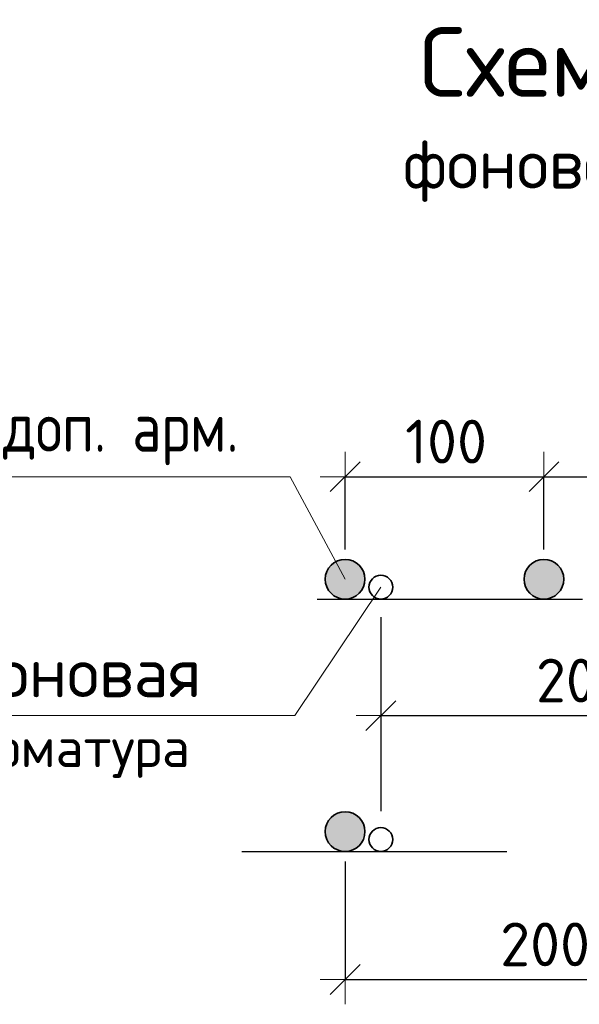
# Model space of a CAD drawing. Header units: metres. Extents: x -38 to 100, y -15 to 21.
# Tile 78 of 90: x 75.896 to 76.319, y 7.921 to 8.665. Entities that reach past the tile are written whole.
import ezdxf

# ---------------------------------------------------------------- set-up
doc = ezdxf.new("R2010")
doc.units = ezdxf.units.M
doc.header["$PDMODE"] = 65
doc.linetypes.add('______2', pattern=[0.27, 0.2, -0.07])
doc.layers.add('XR$4$_3898', color=7, linetype='Continuous')
doc.layers.add('XR$6$_3898', color=7, linetype='Continuous')
doc.layers.add('XR$4$Размерная линия_ общее', color=7, linetype='Continuous', lineweight=13)
doc.layers.add('XR$6$Размерная линия_ общее', color=7, linetype='Continuous', lineweight=13)
doc.styles.add('ISOCPEUR', font='txt')
doc.dimstyles.new('DIMSTYLE_8', dxfattribs={"dimtxt": 0.033, "dimasz": 0.0375, "dimexe": 0, "dimexo": 0, "dimgap": 0.0165, "dimtad": 2, "dimdec": 0, "dimlfac": 1000, "dimrnd": 1, "dimzin": 12, "dimdsep": 46, "dimtxsty": 'ISOCPEUR', "dimblk1": 'ALL_ML_STRICH', "dimblk2": 'ALL_ML_STRICH', "dimsah": 1, "dimcen": 0, "dimclrd": 7, "dimclre": 256, "dimclrt": 7, "dimadec": 0, "dimazin": 0, "dimtfac": 1, "dimtdec": 0, "dimtix": 1, "dimtmove": 2, "dimatfit": 3, "dimfxl": 0, "dimtzin": 0, "dimlwd": 0, "dimlwe": -3, "dimarcsym": 0})

# ---------------------------------------------------------------- blocks, each defined once
blk = doc.blocks.new('ALL_ML_STRICH')
at = {"color": 0, "linetype": 'ByBlock', "lineweight": -2}
for p, q in [((0, -0.5), (0, 0.5)), ((-0.3, -0.3), (0.3, 0.3)), ((-1, 0), (0.5, 0))]:
    blk.add_line(p, q, dxfattribs=at)
blk = doc.blocks.new('*D56')
at = {"layer": 'DEFPOINTS', "color": 7, "linetype": 'Continuous', "lineweight": 13, "transparency": 33554687}
for p in [(76.14196, 8.31961), (76.14196, 8.24218), (76.29196, 8.24218)]:
    blk.add_point(p, dxfattribs=at)
at = {"layer": 'XR$4$Размерная линия_ общее', "color": 253, "linetype": 'Continuous', "lineweight": -2, "true_color": 0xa0a0a0, "transparency": 33554687}
for p, q in [((76.14196, 8.26468), (76.14196, 8.31961)), ((76.29196, 8.26468), (76.29196, 8.31961))]:
    blk.add_line(p, q, dxfattribs=at)
at = {"layer": 'XR$4$Размерная линия_ общее', "color": 7, "linetype": 'Continuous', "lineweight": -2, "transparency": 33554687}
blk.add_line((76.14196, 8.31961), (76.29196, 8.31961), dxfattribs=at)
at = {"layer": 'XR$4$Размерная линия_ общее', "color": 7, "linetype": 'Continuous', "lineweight": 13, "transparency": 33554687, "xscale": 0.0375, "yscale": 0.0375, "zscale": 0.0375, "rotation": 180}
blk.add_blockref('ALL_ML_STRICH', (76.14196, 8.31961), dxfattribs=at)
at = {"layer": 'XR$4$Размерная линия_ общее', "color": 7, "linetype": 'Continuous', "lineweight": 13, "transparency": 33554687, "xscale": 0.0375, "yscale": 0.0375, "zscale": 0.0375}
blk.add_blockref('ALL_ML_STRICH', (76.29196, 8.31961), dxfattribs=at)
at = {"layer": 'XR$4$Размерная линия_ общее', "color": 7, "linetype": 'Continuous', "lineweight": 13, "transparency": 33554687, "insert": (76.18726, 8.36261), "char_height": 0.033, "width": 0.00165, "attachment_point": 1, "line_spacing_factor": 0.60241, "style": 'ISOCPEUR'}
blk.add_mtext('100', dxfattribs=at)
blk = doc.blocks.new('*D57')
at = {"layer": 'DEFPOINTS', "color": 7, "linetype": 'Continuous', "lineweight": 13, "transparency": 33554687}
for p in [(76.29196, 8.31961), (76.29196, 8.24218), (76.44196, 8.24218)]:
    blk.add_point(p, dxfattribs=at)
at = {"layer": 'XR$4$Размерная линия_ общее', "color": 253, "linetype": 'Continuous', "lineweight": -2, "true_color": 0xa0a0a0, "transparency": 33554687}
for p, q in [((76.29196, 8.26468), (76.29196, 8.31961)), ((76.44196, 8.26468), (76.44196, 8.31961))]:
    blk.add_line(p, q, dxfattribs=at)
at = {"layer": 'XR$4$Размерная линия_ общее', "color": 7, "linetype": 'Continuous', "lineweight": -2, "transparency": 33554687}
blk.add_line((76.29196, 8.31961), (76.44196, 8.31961), dxfattribs=at)
at = {"layer": 'XR$4$Размерная линия_ общее', "color": 7, "linetype": 'Continuous', "lineweight": 13, "transparency": 33554687, "xscale": 0.0375, "yscale": 0.0375, "zscale": 0.0375, "rotation": 180}
blk.add_blockref('ALL_ML_STRICH', (76.29196, 8.31961), dxfattribs=at)
at = {"layer": 'XR$4$Размерная линия_ общее', "color": 7, "linetype": 'Continuous', "lineweight": 13, "transparency": 33554687, "xscale": 0.0375, "yscale": 0.0375, "zscale": 0.0375}
blk.add_blockref('ALL_ML_STRICH', (76.44196, 8.31961), dxfattribs=at)
at = {"layer": 'XR$4$Размерная линия_ общее', "color": 7, "linetype": 'Continuous', "lineweight": 13, "transparency": 33554687, "insert": (76.33726, 8.36261), "char_height": 0.033, "width": 0.00165, "attachment_point": 1, "line_spacing_factor": 0.60241, "style": 'ISOCPEUR'}
blk.add_mtext('100', dxfattribs=at)
blk = doc.blocks.new('*D62')
at = {"layer": 'DEFPOINTS', "color": 7, "linetype": 'Continuous', "lineweight": 13, "transparency": 33554687}
for p in [(76.16896, 8.23618), (76.46896, 8.23618), (76.16896, 8.13924)]:
    blk.add_point(p, dxfattribs=at)
at = {"layer": 'XR$4$Размерная линия_ общее', "color": 253, "linetype": 'Continuous', "lineweight": -2, "true_color": 0xa0a0a0, "transparency": 33554687}
for p, q in [((76.16896, 8.21368), (76.16896, 8.13924)), ((76.46896, 8.21368), (76.46896, 8.13924))]:
    blk.add_line(p, q, dxfattribs=at)
at = {"layer": 'XR$4$Размерная линия_ общее', "color": 7, "linetype": 'Continuous', "lineweight": -2, "transparency": 33554687}
blk.add_line((76.16896, 8.13924), (76.46896, 8.13924), dxfattribs=at)
at = {"layer": 'XR$4$Размерная линия_ общее', "color": 7, "linetype": 'Continuous', "lineweight": 13, "transparency": 33554687, "xscale": 0.0375, "yscale": 0.0375, "zscale": 0.0375, "rotation": 180}
blk.add_blockref('ALL_ML_STRICH', (76.16896, 8.13924), dxfattribs=at)
at = {"layer": 'XR$4$Размерная линия_ общее', "color": 7, "linetype": 'Continuous', "lineweight": 13, "transparency": 33554687, "xscale": 0.0375, "yscale": 0.0375, "zscale": 0.0375}
blk.add_blockref('ALL_ML_STRICH', (76.46896, 8.13924), dxfattribs=at)
at = {"layer": 'XR$4$Размерная линия_ общее', "color": 7, "linetype": 'Continuous', "lineweight": 13, "transparency": 33554687, "insert": (76.28596, 8.18224), "char_height": 0.033, "width": 0.00165, "attachment_point": 1, "line_spacing_factor": 0.60241, "style": 'ISOCPEUR'}
blk.add_mtext('200', dxfattribs=at)
blk = doc.blocks.new('*D65')
at = {"layer": 'DEFPOINTS', "color": 7, "linetype": 'Continuous', "lineweight": 13, "transparency": 33554687}
for p in [(76.14196, 8.05168), (76.44196, 8.05168), (76.14196, 7.94007)]:
    blk.add_point(p, dxfattribs=at)
at = {"layer": 'XR$4$Размерная линия_ общее', "color": 253, "linetype": 'Continuous', "lineweight": -2, "true_color": 0xa0a0a0, "transparency": 33554687}
for p, q in [((76.14196, 8.02918), (76.14196, 7.94007)), ((76.44196, 8.02918), (76.44196, 7.94007))]:
    blk.add_line(p, q, dxfattribs=at)
at = {"layer": 'XR$4$Размерная линия_ общее', "color": 7, "linetype": 'Continuous', "lineweight": -2, "transparency": 33554687}
blk.add_line((76.14196, 7.94007), (76.44196, 7.94007), dxfattribs=at)
at = {"layer": 'XR$4$Размерная линия_ общее', "color": 7, "linetype": 'Continuous', "lineweight": 13, "transparency": 33554687, "xscale": 0.0375, "yscale": 0.0375, "zscale": 0.0375, "rotation": 180}
blk.add_blockref('ALL_ML_STRICH', (76.14196, 7.94007), dxfattribs=at)
at = {"layer": 'XR$4$Размерная линия_ общее', "color": 7, "linetype": 'Continuous', "lineweight": 13, "transparency": 33554687, "xscale": 0.0375, "yscale": 0.0375, "zscale": 0.0375}
blk.add_blockref('ALL_ML_STRICH', (76.44196, 7.94007), dxfattribs=at)
at = {"layer": 'XR$4$Размерная линия_ общее', "color": 7, "linetype": 'Continuous', "lineweight": 13, "transparency": 33554687, "insert": (76.25896, 7.98307), "char_height": 0.033, "width": 0.00165, "attachment_point": 1, "line_spacing_factor": 0.60241, "style": 'ISOCPEUR'}
blk.add_mtext('200', dxfattribs=at)
blk = doc.blocks.new('*D290')
at = {"layer": 'DEFPOINTS', "color": 7, "linetype": 'Continuous', "lineweight": 13, "transparency": 33554687}
for p in [(76.14196, 8.31961), (76.14196, 8.24218), (76.29196, 8.24218)]:
    blk.add_point(p, dxfattribs=at)
at = {"layer": 'XR$6$Размерная линия_ общее', "color": 253, "linetype": 'Continuous', "lineweight": -2, "true_color": 0xa0a0a0, "transparency": 33554687}
for p, q in [((76.14196, 8.26468), (76.14196, 8.31961)), ((76.29196, 8.26468), (76.29196, 8.31961))]:
    blk.add_line(p, q, dxfattribs=at)
at = {"layer": 'XR$6$Размерная линия_ общее', "color": 7, "linetype": 'Continuous', "lineweight": -2, "transparency": 33554687}
blk.add_line((76.14196, 8.31961), (76.29196, 8.31961), dxfattribs=at)
at = {"layer": 'XR$6$Размерная линия_ общее', "color": 7, "linetype": 'Continuous', "lineweight": 13, "transparency": 33554687, "xscale": 0.0375, "yscale": 0.0375, "zscale": 0.0375, "rotation": 180}
blk.add_blockref('ALL_ML_STRICH', (76.14196, 8.31961), dxfattribs=at)
at = {"layer": 'XR$6$Размерная линия_ общее', "color": 7, "linetype": 'Continuous', "lineweight": 13, "transparency": 33554687, "xscale": 0.0375, "yscale": 0.0375, "zscale": 0.0375}
blk.add_blockref('ALL_ML_STRICH', (76.29196, 8.31961), dxfattribs=at)
at = {"layer": 'XR$6$Размерная линия_ общее', "color": 7, "linetype": 'Continuous', "lineweight": 13, "transparency": 33554687, "insert": (76.18726, 8.36261), "char_height": 0.033, "width": 0.00165, "attachment_point": 1, "line_spacing_factor": 0.60241, "style": 'ISOCPEUR'}
blk.add_mtext('100', dxfattribs=at)
blk = doc.blocks.new('*D291')
at = {"layer": 'DEFPOINTS', "color": 7, "linetype": 'Continuous', "lineweight": 13, "transparency": 33554687}
for p in [(76.29196, 8.31961), (76.29196, 8.24218), (76.44196, 8.24218)]:
    blk.add_point(p, dxfattribs=at)
at = {"layer": 'XR$6$Размерная линия_ общее', "color": 253, "linetype": 'Continuous', "lineweight": -2, "true_color": 0xa0a0a0, "transparency": 33554687}
for p, q in [((76.29196, 8.26468), (76.29196, 8.31961)), ((76.44196, 8.26468), (76.44196, 8.31961))]:
    blk.add_line(p, q, dxfattribs=at)
at = {"layer": 'XR$6$Размерная линия_ общее', "color": 7, "linetype": 'Continuous', "lineweight": -2, "transparency": 33554687}
blk.add_line((76.29196, 8.31961), (76.44196, 8.31961), dxfattribs=at)
at = {"layer": 'XR$6$Размерная линия_ общее', "color": 7, "linetype": 'Continuous', "lineweight": 13, "transparency": 33554687, "xscale": 0.0375, "yscale": 0.0375, "zscale": 0.0375, "rotation": 180}
blk.add_blockref('ALL_ML_STRICH', (76.29196, 8.31961), dxfattribs=at)
at = {"layer": 'XR$6$Размерная линия_ общее', "color": 7, "linetype": 'Continuous', "lineweight": 13, "transparency": 33554687, "xscale": 0.0375, "yscale": 0.0375, "zscale": 0.0375}
blk.add_blockref('ALL_ML_STRICH', (76.44196, 8.31961), dxfattribs=at)
at = {"layer": 'XR$6$Размерная линия_ общее', "color": 7, "linetype": 'Continuous', "lineweight": 13, "transparency": 33554687, "insert": (76.33726, 8.36261), "char_height": 0.033, "width": 0.00165, "attachment_point": 1, "line_spacing_factor": 0.60241, "style": 'ISOCPEUR'}
blk.add_mtext('100', dxfattribs=at)
blk = doc.blocks.new('*D296')
at = {"layer": 'DEFPOINTS', "color": 7, "linetype": 'Continuous', "lineweight": 13, "transparency": 33554687}
for p in [(76.16896, 8.23618), (76.46896, 8.23618), (76.16896, 8.13924)]:
    blk.add_point(p, dxfattribs=at)
at = {"layer": 'XR$6$Размерная линия_ общее', "color": 253, "linetype": 'Continuous', "lineweight": -2, "true_color": 0xa0a0a0, "transparency": 33554687}
for p, q in [((76.16896, 8.21368), (76.16896, 8.13924)), ((76.46896, 8.21368), (76.46896, 8.13924))]:
    blk.add_line(p, q, dxfattribs=at)
at = {"layer": 'XR$6$Размерная линия_ общее', "color": 7, "linetype": 'Continuous', "lineweight": -2, "transparency": 33554687}
blk.add_line((76.16896, 8.13924), (76.46896, 8.13924), dxfattribs=at)
at = {"layer": 'XR$6$Размерная линия_ общее', "color": 7, "linetype": 'Continuous', "lineweight": 13, "transparency": 33554687, "xscale": 0.0375, "yscale": 0.0375, "zscale": 0.0375, "rotation": 180}
blk.add_blockref('ALL_ML_STRICH', (76.16896, 8.13924), dxfattribs=at)
at = {"layer": 'XR$6$Размерная линия_ общее', "color": 7, "linetype": 'Continuous', "lineweight": 13, "transparency": 33554687, "xscale": 0.0375, "yscale": 0.0375, "zscale": 0.0375}
blk.add_blockref('ALL_ML_STRICH', (76.46896, 8.13924), dxfattribs=at)
at = {"layer": 'XR$6$Размерная линия_ общее', "color": 7, "linetype": 'Continuous', "lineweight": 13, "transparency": 33554687, "insert": (76.28596, 8.18224), "char_height": 0.033, "width": 0.00165, "attachment_point": 1, "line_spacing_factor": 0.60241, "style": 'ISOCPEUR'}
blk.add_mtext('200', dxfattribs=at)
blk = doc.blocks.new('*D299')
at = {"layer": 'DEFPOINTS', "color": 7, "linetype": 'Continuous', "lineweight": 13, "transparency": 33554687}
for p in [(76.14196, 8.05168), (76.44196, 8.05168), (76.14196, 7.94007)]:
    blk.add_point(p, dxfattribs=at)
at = {"layer": 'XR$6$Размерная линия_ общее', "color": 253, "linetype": 'Continuous', "lineweight": -2, "true_color": 0xa0a0a0, "transparency": 33554687}
for p, q in [((76.14196, 8.02918), (76.14196, 7.94007)), ((76.44196, 8.02918), (76.44196, 7.94007))]:
    blk.add_line(p, q, dxfattribs=at)
at = {"layer": 'XR$6$Размерная линия_ общее', "color": 7, "linetype": 'Continuous', "lineweight": -2, "transparency": 33554687}
blk.add_line((76.14196, 7.94007), (76.44196, 7.94007), dxfattribs=at)
at = {"layer": 'XR$6$Размерная линия_ общее', "color": 7, "linetype": 'Continuous', "lineweight": 13, "transparency": 33554687, "xscale": 0.0375, "yscale": 0.0375, "zscale": 0.0375, "rotation": 180}
blk.add_blockref('ALL_ML_STRICH', (76.14196, 7.94007), dxfattribs=at)
at = {"layer": 'XR$6$Размерная линия_ общее', "color": 7, "linetype": 'Continuous', "lineweight": 13, "transparency": 33554687, "xscale": 0.0375, "yscale": 0.0375, "zscale": 0.0375}
blk.add_blockref('ALL_ML_STRICH', (76.44196, 7.94007), dxfattribs=at)
at = {"layer": 'XR$6$Размерная линия_ общее', "color": 7, "linetype": 'Continuous', "lineweight": 13, "transparency": 33554687, "insert": (76.25896, 7.98307), "char_height": 0.033, "width": 0.00165, "attachment_point": 1, "line_spacing_factor": 0.60241, "style": 'ISOCPEUR'}
blk.add_mtext('200', dxfattribs=at)

msp = doc.modelspace()

# ---------------------------------------------------------------- hatches: boundary and pattern name
at = {"linetype": 'Continuous', "lineweight": 25, "true_color": 0xa2a2a2, "transparency": 33554687}
for points in [[(76.15386, 8.25131), (76.15257, 8.25278), (76.1511, 8.25408), (76.14946, 8.25517), (76.1477, 8.25603), (76.14585, 8.25667), (76.14392, 8.25705), (76.14196, 8.25718), (76.14001, 8.25705), (76.13808, 8.25667), (76.13622, 8.25603), (76.13446, 8.25517), (76.13283, 8.25408), (76.13136, 8.25278), (76.13006, 8.25131), (76.12897, 8.24968), (76.12811, 8.24792), (76.12748, 8.24606), (76.12709, 8.24413), (76.12696, 8.24218), (76.12709, 8.24022), (76.12748, 8.23829), (76.12811, 8.23644), (76.12897, 8.23468), (76.13006, 8.23305), (76.13136, 8.23157), (76.13283, 8.23028), (76.13446, 8.22919), (76.13622, 8.22832), (76.13808, 8.22769), (76.14001, 8.2273), (76.14196, 8.22718), (76.14392, 8.2273), (76.14585, 8.22769), (76.1477, 8.22832), (76.14946, 8.22919), (76.1511, 8.23028), (76.15257, 8.23157), (76.15386, 8.23305), (76.15495, 8.23468), (76.15582, 8.23644), (76.15645, 8.23829), (76.15684, 8.24022), (76.15696, 8.24218), (76.15684, 8.24413), (76.15645, 8.24606), (76.15582, 8.24792), (76.15495, 8.24968)], [(76.15386, 8.25131), (76.15257, 8.25278), (76.1511, 8.25408), (76.14946, 8.25517), (76.1477, 8.25603), (76.14585, 8.25667), (76.14392, 8.25705), (76.14196, 8.25718), (76.14001, 8.25705), (76.13808, 8.25667), (76.13622, 8.25603), (76.13446, 8.25517), (76.13283, 8.25408), (76.13136, 8.25278), (76.13006, 8.25131), (76.12897, 8.24968), (76.12811, 8.24792), (76.12748, 8.24606), (76.12709, 8.24413), (76.12696, 8.24218), (76.12709, 8.24022), (76.12748, 8.23829), (76.12811, 8.23644), (76.12897, 8.23468), (76.13006, 8.23305), (76.13136, 8.23157), (76.13283, 8.23028), (76.13446, 8.22919), (76.13622, 8.22832), (76.13808, 8.22769), (76.14001, 8.2273), (76.14196, 8.22718), (76.14392, 8.2273), (76.14585, 8.22769), (76.1477, 8.22832), (76.14946, 8.22919), (76.1511, 8.23028), (76.15257, 8.23157), (76.15386, 8.23305), (76.15495, 8.23468), (76.15582, 8.23644), (76.15645, 8.23829), (76.15684, 8.24022), (76.15696, 8.24218), (76.15684, 8.24413), (76.15645, 8.24606), (76.15582, 8.24792), (76.15495, 8.24968)], [(76.30386, 8.25131), (76.30257, 8.25278), (76.3011, 8.25408), (76.29946, 8.25517), (76.2977, 8.25603), (76.29585, 8.25667), (76.29392, 8.25705), (76.29196, 8.25718), (76.29001, 8.25705), (76.28808, 8.25667), (76.28622, 8.25603), (76.28446, 8.25517), (76.28283, 8.25408), (76.28136, 8.25278), (76.28006, 8.25131), (76.27897, 8.24968), (76.27811, 8.24792), (76.27748, 8.24606), (76.27709, 8.24413), (76.27696, 8.24218), (76.27709, 8.24022), (76.27748, 8.23829), (76.27811, 8.23644), (76.27897, 8.23468), (76.28006, 8.23305), (76.28136, 8.23157), (76.28283, 8.23028), (76.28446, 8.22919), (76.28622, 8.22832), (76.28808, 8.22769), (76.29001, 8.2273), (76.29196, 8.22718), (76.29392, 8.2273), (76.29585, 8.22769), (76.2977, 8.22832), (76.29946, 8.22919), (76.3011, 8.23028), (76.30257, 8.23157), (76.30386, 8.23305), (76.30495, 8.23468), (76.30582, 8.23644), (76.30645, 8.23829), (76.30684, 8.24022), (76.30696, 8.24218), (76.30684, 8.24413), (76.30645, 8.24606), (76.30582, 8.24792), (76.30495, 8.24968)], [(76.30386, 8.25131), (76.30257, 8.25278), (76.3011, 8.25408), (76.29946, 8.25517), (76.2977, 8.25603), (76.29585, 8.25667), (76.29392, 8.25705), (76.29196, 8.25718), (76.29001, 8.25705), (76.28808, 8.25667), (76.28622, 8.25603), (76.28446, 8.25517), (76.28283, 8.25408), (76.28136, 8.25278), (76.28006, 8.25131), (76.27897, 8.24968), (76.27811, 8.24792), (76.27748, 8.24606), (76.27709, 8.24413), (76.27696, 8.24218), (76.27709, 8.24022), (76.27748, 8.23829), (76.27811, 8.23644), (76.27897, 8.23468), (76.28006, 8.23305), (76.28136, 8.23157), (76.28283, 8.23028), (76.28446, 8.22919), (76.28622, 8.22832), (76.28808, 8.22769), (76.29001, 8.2273), (76.29196, 8.22718), (76.29392, 8.2273), (76.29585, 8.22769), (76.2977, 8.22832), (76.29946, 8.22919), (76.3011, 8.23028), (76.30257, 8.23157), (76.30386, 8.23305), (76.30495, 8.23468), (76.30582, 8.23644), (76.30645, 8.23829), (76.30684, 8.24022), (76.30696, 8.24218), (76.30684, 8.24413), (76.30645, 8.24606), (76.30582, 8.24792), (76.30495, 8.24968)], [(76.15386, 8.06081), (76.15257, 8.06228), (76.1511, 8.06358), (76.14946, 8.06467), (76.1477, 8.06553), (76.14585, 8.06617), (76.14392, 8.06655), (76.14196, 8.06668), (76.14001, 8.06655), (76.13808, 8.06617), (76.13622, 8.06553), (76.13446, 8.06467), (76.13283, 8.06358), (76.13136, 8.06228), (76.13006, 8.06081), (76.12897, 8.05918), (76.12811, 8.05742), (76.12748, 8.05556), (76.12709, 8.05363), (76.12696, 8.05168), (76.12709, 8.04972), (76.12748, 8.04779), (76.12811, 8.04594), (76.12897, 8.04418), (76.13006, 8.04255), (76.13136, 8.04107), (76.13283, 8.03978), (76.13446, 8.03869), (76.13622, 8.03782), (76.13808, 8.03719), (76.14001, 8.0368), (76.14196, 8.03668), (76.14392, 8.0368), (76.14585, 8.03719), (76.1477, 8.03782), (76.14946, 8.03869), (76.1511, 8.03978), (76.15257, 8.04107), (76.15386, 8.04255), (76.15495, 8.04418), (76.15582, 8.04594), (76.15645, 8.04779), (76.15684, 8.04972), (76.15696, 8.05168), (76.15684, 8.05363), (76.15645, 8.05556), (76.15582, 8.05742), (76.15495, 8.05918)], [(76.15386, 8.06081), (76.15257, 8.06228), (76.1511, 8.06358), (76.14946, 8.06467), (76.1477, 8.06553), (76.14585, 8.06617), (76.14392, 8.06655), (76.14196, 8.06668), (76.14001, 8.06655), (76.13808, 8.06617), (76.13622, 8.06553), (76.13446, 8.06467), (76.13283, 8.06358), (76.13136, 8.06228), (76.13006, 8.06081), (76.12897, 8.05918), (76.12811, 8.05742), (76.12748, 8.05556), (76.12709, 8.05363), (76.12696, 8.05168), (76.12709, 8.04972), (76.12748, 8.04779), (76.12811, 8.04594), (76.12897, 8.04418), (76.13006, 8.04255), (76.13136, 8.04107), (76.13283, 8.03978), (76.13446, 8.03869), (76.13622, 8.03782), (76.13808, 8.03719), (76.14001, 8.0368), (76.14196, 8.03668), (76.14392, 8.0368), (76.14585, 8.03719), (76.1477, 8.03782), (76.14946, 8.03869), (76.1511, 8.03978), (76.15257, 8.04107), (76.15386, 8.04255), (76.15495, 8.04418), (76.15582, 8.04594), (76.15645, 8.04779), (76.15684, 8.04972), (76.15696, 8.05168), (76.15684, 8.05363), (76.15645, 8.05556), (76.15582, 8.05742), (76.15495, 8.05918)]]:
    msp.add_hatch(color=253, dxfattribs=at).paths.add_polyline_path(points)

# ---------------------------------------------------------------- linework, layer by layer
at = {"color": 8, "linetype": '______2', "lineweight": -3, "true_color": 0x737373, "transparency": 33554687}
for p, q in [((76.12096, 8.22718), (77.11696, 8.22718)), ((76.12096, 8.22718), (77.11696, 8.22718)), ((76.06396, 8.03668), (77.11696, 8.03668)), ((76.06396, 8.03668), (77.11696, 8.03668))]:
    msp.add_line(p, q, dxfattribs=at)
at = {"color": 7, "linetype": 'Continuous', "lineweight": 13, "transparency": 33554687}
for points in [[(75.81694, 8.31961), (76.10053, 8.31961), (76.14196, 8.24218)], [(75.81694, 8.31961), (76.10053, 8.31961), (76.14196, 8.24218)], [(75.81694, 8.13924), (76.10395, 8.13924), (76.16896, 8.23618)], [(75.81694, 8.13924), (76.10395, 8.13924), (76.16896, 8.23618)]]:
    msp.add_lwpolyline(points, dxfattribs=at)
at = {"layer": 'XR$4$_3898', "color": 7, "linetype": 'Continuous', "lineweight": 35, "transparency": 33554687}
for centre, radius in [((76.14196, 8.24218), 0.015), ((76.29196, 8.24218), 0.015), ((76.16896, 8.23618), 0.009), ((76.14196, 8.05168), 0.015), ((76.16896, 8.04568), 0.009)]:
    msp.add_circle(centre, radius, dxfattribs=at)
at = {"layer": 'XR$4$Размерная линия_ общее', "color": 253, "linetype": 'Continuous', "lineweight": -3, "true_color": 0xa0a0a0, "transparency": 33554687}
msp.add_line((76.16896, 8.13924), (76.16896, 8.06724), dxfattribs=at)
at = {"layer": 'XR$6$_3898', "color": 7, "linetype": 'Continuous', "lineweight": 35, "transparency": 33554687}
for centre, radius in [((76.14196, 8.24218), 0.015), ((76.29196, 8.24218), 0.015), ((76.16896, 8.23618), 0.009), ((76.14196, 8.05168), 0.015), ((76.16896, 8.04568), 0.009)]:
    msp.add_circle(centre, radius, dxfattribs=at)
at = {"layer": 'XR$6$Размерная линия_ общее', "color": 253, "linetype": 'Continuous', "lineweight": -3, "true_color": 0xa0a0a0, "transparency": 33554687}
msp.add_line((76.16896, 8.13924), (76.16896, 8.06724), dxfattribs=at)

# ---------------------------------------------------------------- texts
at = {"color": 7, "linetype": 'Continuous', "lineweight": 13, "transparency": 33554687, "attachment_point": 2, "line_spacing_factor": 0.963855}
for s, insert, char_height, width in [('\\A1;{\\fISOCPEUR|i0|b0;\\H0.052500;\\W1.000000;\\C7;Схема раскладки стержней}\\P{\\fISOCPEUR|i0|b0;\\H0.037500;\\W1.000000;\\C7;фоновой и дополнительной арматуры}\\P', (76.64119, 8.65893), 0.0525, 1.2320438), ('\\A1;{\\fISOCPEUR|i0|b0;\\H0.052500;\\W1.000000;\\C7;Схема раскладки стержней}\\P{\\fISOCPEUR|i0|b0;\\H0.037500;\\W1.000000;\\C7;фоновой и дополнительной арматуры}\\P', (76.64119, 8.65893), 0.0525, 1.2320438), ('\\A1;{\\fISOCPEUR|i0|b0;\\H0.037500;\\W1.000000;\\C7;фоновая}\\P{\\fISOCPEUR|i0|b0;\\H0.030000;\\W1.000000;\\C7;арматура}\\P', (75.93994, 8.19064), 0.0375, 0.2237812), ('\\A1;{\\fISOCPEUR|i0|b0;\\H0.037500;\\W1.000000;\\C7;фоновая}\\P{\\fISOCPEUR|i0|b0;\\H0.030000;\\W1.000000;\\C7;арматура}\\P', (75.93994, 8.19064), 0.0375, 0.2237812)]:
    msp.add_mtext(s, dxfattribs=dict(at, insert=insert, char_height=char_height, width=width))
at = {"color": 7, "linetype": 'Continuous', "lineweight": 13, "transparency": 33554687, "insert": (75.95494, 8.35211), "char_height": 0.0375, "width": 0.2281034, "attachment_point": 5, "style": 'ISOCPEUR'}
msp.add_mtext('\\A1;{\\fISOCPEUR|i0|b0;\\H0.037500;\\W1.000000;\\C7;доп. арм.}\\P', dxfattribs=at)
msp.add_mtext('\\A1;{\\fISOCPEUR|i0|b0;\\H0.037500;\\W1.000000;\\C7;доп. арм.}\\P', dxfattribs=at)

# ---------------------------------------------------------------- dimensions: what is measured, and where the dimension line sits
at = {"layer": 'XR$4$Размерная линия_ общее', "color": 7, "linetype": 'Continuous', "lineweight": 13, "transparency": 33554687}
for base, p1, p2, text, picture, middle in [((76.29196, 8.31961), (76.14196, 8.26468), (76.29196, 8.26468), '100', '*D56', (76.21696, 8.33611)), ((76.44196, 8.31961), (76.29196, 8.26468), (76.44196, 8.26468), '100', '*D57', (76.36696, 8.33611)), ((76.46896, 8.13924), (76.16896, 8.21368), (76.46896, 8.21368), '200', '*D62', (76.31896, 8.15574)), ((76.44196, 7.94007), (76.14196, 8.02918), (76.44196, 8.02918), '200', '*D65', (76.29196, 7.95657))]:
    dim = msp.add_linear_dim(base=base, p1=p1, p2=p2, text=text, dimstyle='DIMSTYLE_8', override={"dimpost": '<>', "dimclrd": 7, "dimclre": 253, "dimclrt": 7, "dimlwd": 0, "dimlwe": 65533}, dxfattribs=at)
    dim.commit()
    dim.dimension.update_dxf_attribs({"geometry": picture, "text_midpoint": middle, "dimtype": 160})
at = {"layer": 'XR$6$Размерная линия_ общее', "color": 7, "linetype": 'Continuous', "lineweight": 13, "transparency": 33554687}
for base, p1, p2, text, picture, middle in [((76.29196, 8.31961), (76.14196, 8.26468), (76.29196, 8.26468), '100', '*D290', (76.21696, 8.33611)), ((76.44196, 8.31961), (76.29196, 8.26468), (76.44196, 8.26468), '100', '*D291', (76.36696, 8.33611)), ((76.46896, 8.13924), (76.16896, 8.21368), (76.46896, 8.21368), '200', '*D296', (76.31896, 8.15574)), ((76.44196, 7.94007), (76.14196, 8.02918), (76.44196, 8.02918), '200', '*D299', (76.29196, 7.95657))]:
    dim = msp.add_linear_dim(base=base, p1=p1, p2=p2, text=text, dimstyle='DIMSTYLE_8', override={"dimpost": '<>', "dimclrd": 7, "dimclre": 253, "dimclrt": 7, "dimlwd": 0, "dimlwe": 65533}, dxfattribs=at)
    dim.commit()
    dim.dimension.update_dxf_attribs({"geometry": picture, "text_midpoint": middle, "dimtype": 160})

doc.saveas('drawing.dxf')
